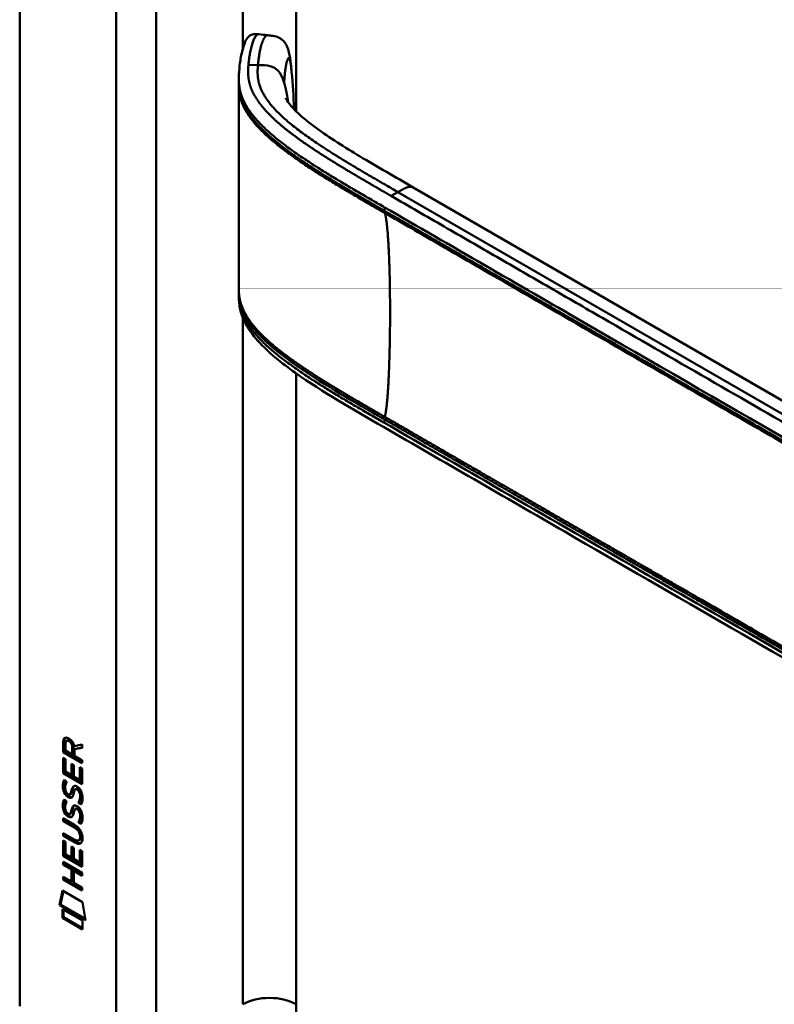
# Model space of a CAD drawing. Header units: millimetres. Extents: x 20 to 833, y 20 to 574.
# Tile 2 of 9: x 201 to 233, y 106 to 148. Entities that reach past the tile are written whole.
import ezdxf

# ---------------------------------------------------------------- set-up
doc = ezdxf.new("R2010")
doc.units = ezdxf.units.MM
doc.header["$LTSCALE"] = 2
doc.layers.add('Sichtbare Kanten(DIN)', color=7, linetype='Continuous', lineweight=50)
doc.layers.add('Sichtbare tangentiale Kanten(DIN)', color=7, linetype='Continuous', lineweight=50)

msp = doc.modelspace()

# ---------------------------------------------------------------- linework, layer by layer
at = {"layer": 'Sichtbare Kanten(DIN)'}
for p, q in [((200.811, 105.853), (200.811, 168.375)), ((210.115, 145.051), (210.115, 145.195)), ((212.491, 141.872), (212.491, 141.872)), ((212.492, 142.105), (212.492, 142.105)), ((249.282, 122.275), (217.514, 140.616)), ((210.115, 136.05), (210.115, 136.189)), ((202.659, 116.638), (202.66, 117.067)), ((202.66, 117.067), (202.702, 117.091)), ((202.702, 116.663), (202.702, 117.091)), ((202.803, 117.121), (202.846, 117.146)), ((202.659, 116.638), (202.702, 116.663)), ((203.468, 116.171), (202.659, 116.638)), ((203.468, 116.22), (202.702, 116.663)), ((202.758, 116.996), (202.758, 116.706)), ((202.758, 116.706), (203.046, 116.539)), ((203.046, 116.539), (203.046, 116.829)), ((203.088, 116.564), (203.089, 116.854)), ((203.13, 116.899), (203.468, 116.962)), ((203.468, 116.82), (203.145, 116.76)), ((203.145, 116.76), (203.188, 116.784)), ((203.145, 116.76), (203.145, 116.482)), ((203.468, 116.836), (203.188, 116.784)), ((203.468, 116.962), (203.468, 116.82)), ((202.659, 115.747), (202.659, 116.401)), ((202.659, 116.401), (202.758, 116.344)), ((202.701, 115.772), (202.701, 116.377)), ((202.758, 116.344), (202.757, 115.813)), ((203.046, 116.539), (203.088, 116.564)), ((203.145, 116.482), (203.468, 116.295)), ((203.468, 116.295), (203.468, 116.171)), ((202.757, 115.813), (203.01, 115.667)), ((203.01, 115.667), (203.011, 116.139)), ((203.011, 116.139), (203.109, 116.082)), ((203.053, 115.691), (203.053, 116.115)), ((203.109, 116.082), (203.109, 115.61)), ((203.369, 115.997), (203.468, 115.94)), ((203.369, 115.46), (203.369, 115.997)), ((203.411, 115.484), (203.411, 115.973)), ((203.468, 115.94), (203.467, 115.28)), ((202.659, 115.747), (202.701, 115.772)), ((203.467, 115.28), (202.659, 115.747)), ((203.467, 115.329), (202.701, 115.772)), ((202.707, 115.466), (202.803, 115.378)), ((203.01, 115.667), (203.053, 115.691)), ((203.109, 115.61), (203.369, 115.46)), ((203.369, 115.46), (203.411, 115.484)), ((202.763, 114.999), (202.765, 114.992)), ((203.179, 115.064), (203.221, 115.089)), ((203.253, 115.052), (203.249, 115.054)), ((203.253, 115.052), (203.295, 115.077)), ((203.295, 115.077), (203.292, 115.079)), ((202.707, 114.635), (202.802, 114.547)), ((202.945, 114.845), (202.987, 114.87)), ((202.947, 114.847), (202.99, 114.872)), ((202.956, 114.856), (202.959, 114.859)), ((202.999, 114.88), (203.002, 114.884)), ((202.762, 114.168), (202.764, 114.161)), ((203.178, 114.233), (203.221, 114.257)), ((203.252, 114.221), (203.249, 114.223)), ((203.252, 114.221), (203.295, 114.245)), ((203.295, 114.245), (203.291, 114.247)), ((203.307, 114.504), (203.349, 114.529)), ((202.657, 113.837), (203.123, 113.568)), ((202.657, 113.714), (202.657, 113.837)), ((202.657, 113.714), (202.7, 113.738)), ((203.129, 113.441), (202.657, 113.714)), ((202.7, 113.738), (202.7, 113.813)), ((203.172, 113.465), (202.7, 113.738)), ((202.944, 114.014), (202.987, 114.039)), ((202.947, 114.016), (202.989, 114.04)), ((202.956, 114.024), (202.959, 114.028)), ((202.998, 114.049), (203.001, 114.053)), ((203.306, 113.673), (203.349, 113.697)), ((202.656, 112.242), (202.657, 112.896)), ((202.657, 113.082), (202.657, 113.205)), ((202.657, 113.205), (203.129, 112.932)), ((202.657, 113.082), (202.699, 113.107)), ((203.122, 112.813), (202.657, 113.082)), ((202.657, 112.896), (202.755, 112.839)), ((202.699, 113.107), (202.699, 113.181)), ((203.165, 112.838), (202.699, 113.107)), ((202.699, 112.266), (202.699, 112.871)), ((203.324, 112.892), (203.366, 112.916)), ((203.378, 113.041), (203.378, 113.044)), ((203.421, 113.065), (203.421, 113.068)), ((202.755, 112.839), (202.755, 112.308)), ((203.008, 112.634), (203.107, 112.577)), ((203.008, 112.161), (203.008, 112.634)), ((203.05, 112.186), (203.051, 112.609)), ((203.107, 112.577), (203.106, 112.104)), ((203.366, 111.954), (203.367, 112.492)), ((203.367, 112.492), (203.465, 112.435)), ((203.409, 111.979), (203.409, 112.467)), ((202.656, 112.242), (202.699, 112.266)), ((203.465, 111.774), (202.656, 112.242)), ((203.465, 111.823), (202.699, 112.266)), ((202.755, 112.308), (203.008, 112.161)), ((203.008, 112.161), (203.05, 112.186)), ((203.106, 112.104), (203.366, 111.954)), ((203.465, 112.435), (203.465, 111.774)), ((202.656, 111.983), (203.464, 111.515)), ((202.656, 111.86), (202.656, 111.983)), ((202.656, 111.86), (202.698, 111.884)), ((203.007, 111.656), (202.656, 111.86)), ((202.698, 111.884), (202.698, 111.958)), ((203.05, 111.681), (202.698, 111.884)), ((203.007, 111.656), (203.05, 111.681)), ((203.007, 111.148), (203.007, 111.656)), ((203.049, 111.172), (203.05, 111.681)), ((203.108, 111.598), (203.15, 111.623)), ((203.464, 111.441), (203.15, 111.623)), ((203.366, 111.954), (203.409, 111.979)), ((202.655, 111.228), (202.655, 111.351)), ((202.655, 111.351), (203.007, 111.148)), ((202.655, 111.228), (202.698, 111.253)), ((203.464, 110.76), (202.655, 111.228)), ((202.698, 111.253), (202.698, 111.327)), ((203.464, 110.809), (202.698, 111.253)), ((203.108, 111.598), (203.108, 111.09)), ((203.464, 111.392), (203.108, 111.598)), ((203.464, 111.515), (203.464, 111.392)), ((203.007, 111.148), (203.049, 111.172)), ((203.108, 111.09), (203.464, 110.884)), ((203.464, 110.884), (203.464, 110.76)), ((202.505, 110.146), (202.635, 110.768)), ((202.547, 110.171), (202.668, 110.749)), ((202.635, 110.768), (203.485, 110.276)), ((202.505, 110.146), (202.547, 110.171)), ((203.612, 109.506), (202.505, 110.146)), ((203.603, 109.56), (202.547, 110.171)), ((202.635, 109.605), (202.635, 109.978)), ((202.635, 109.978), (203.483, 109.488)), ((202.677, 109.63), (202.677, 109.954)), ((203.485, 110.276), (203.612, 109.506)), ((202.635, 109.605), (202.677, 109.63)), ((203.482, 109.115), (202.635, 109.605)), ((203.482, 109.164), (202.677, 109.63)), ((203.483, 109.488), (203.482, 109.115))]:
    msp.add_line(p, q, dxfattribs=at)
for centre, major_axis, ratio, start_param, end_param in [((203.092, 116.551), (-0.285, 0.572), 0.301873, 5.854438, 6.827182), ((203.134, 116.575), (-0.285, 0.572), 0.301873, 5.854438, 6.301654), ((202.698, 116.752), (-0.033, -0.522), 0.855294, 1.909162, 2.739969), ((203.121, 115.808), (0.278, 0.917), 0.281235, 2.669751, 2.730711), ((202.974, 115.137), (0.059, 0.299), 0.72217, 2.211263, 2.671556), ((203.066, 114.609), (0.145, 0.462), 0.615043, 5.609575, 6.130963), ((203.109, 114.634), (0.145, 0.462), 0.615043, 5.609575, 6.130963), ((202.94, 114.873), (0.0248, 0.0325), 0.583914, 4.30859, 4.616668), ((202.982, 114.898), (0.0248, 0.0325), 0.583914, 4.30859, 4.616668), ((203.145, 115.044), (0.304, 0.982), 0.270347, 2.690551, 2.749692), ((202.975, 114.307), (0.062, 0.301), 0.723088, 2.219923, 2.677754), ((203.066, 113.778), (0.145, 0.462), 0.615351, 5.608827, 6.13052), ((203.108, 113.803), (0.145, 0.462), 0.615351, 5.608827, 6.13052), ((202.939, 114.042), (0.0248, 0.0325), 0.583914, 4.30859, 4.616668), ((202.981, 114.066), (0.0248, 0.0325), 0.583914, 4.30859, 4.616668), ((202.042, 112.665), (1.39, 0.562), 0.642557, 6.029314, 6.747778), ((202.043, 114.965), (1.354, -2.201), 0.216413, 5.902022, 6.620361), ((196.75, 123.346), (6.576, -10.453), 0.079405, 6.133619, 6.408552), ((196.793, 123.371), (6.576, -10.453), 0.079405, 6.280171, 6.408552), ((202.086, 114.99), (1.354, -2.201), 0.216413, 5.902022, 6.233391)]:
    msp.add_ellipse(centre, major_axis=major_axis, ratio=ratio, start_param=start_param, end_param=end_param, dxfattribs=at)
for points, knots in [([(210.115, 145.2), (210.115, 145.202), (210.115, 145.204), (210.115, 145.208), (210.115, 145.21), (210.115, 145.215), (210.115, 145.218), (210.115, 145.225), (210.115, 145.229), (210.115, 145.239), (210.115, 145.246), (210.115, 145.265), (210.115, 145.277), (210.116, 145.316), (210.117, 145.341), (210.12, 145.428), (210.123, 145.486), (210.14, 145.699), (210.158, 145.846), (210.213, 146.213), (210.258, 146.421), (210.379, 146.796), (210.441, 146.959), (210.616, 147.081), (210.649, 147.098), (210.719, 147.118), (210.751, 147.123), (210.805, 147.126), (210.824, 147.126), (210.869, 147.125), (210.898, 147.122), (210.94, 147.118), (210.953, 147.117), (210.967, 147.115)], [0, 0, 0, 0, 0.001569, 0.001569, 0.003147, 0.003147, 0.005201, 0.005201, 0.008328, 0.008328, 0.01379, 0.01379, 0.024705, 0.024705, 0.049763, 0.049763, 0.11504, 0.11504, 0.298469, 0.298469, 0.573964, 0.573964, 0.877184, 0.877184, 0.934523, 0.934523, 0.968928, 0.968928, 0.984706, 0.984706, 1.005854, 1.005854, 1.016125, 1.016125, 1.016125, 1.016125]), ([(211.349, 147.074), (211.418, 147.067), (211.49, 147.06), (211.654, 147.033), (211.748, 147.007), (211.87, 146.945), (211.907, 146.922), (211.988, 146.858), (212.03, 146.814), (212.102, 146.717), (212.132, 146.663), (212.194, 146.526), (212.219, 146.441), (212.281, 146.19), (212.304, 146.018), (212.338, 145.734), (212.349, 145.628), (212.359, 145.521)], [0, 0, 0, 0, 0.0534376, 0.0534376, 0.1246135, 0.1246135, 0.1574788, 0.1574788, 0.2050781, 0.2050781, 0.2564778, 0.2564778, 0.333476, 0.333476, 0.4828411, 0.4828411, 0.5674864, 0.5674864, 0.5674864, 0.5674864]), ([(212.108, 144.405), (212.108, 144.405), (212.108, 144.404), (212.112, 144.395), (212.122, 144.374), (212.17, 144.289), (212.229, 144.201), (212.39, 144.004), (212.496, 143.892), (212.841, 143.564), (213.113, 143.347), (213.972, 142.721), (214.612, 142.322), (216.001, 141.488), (216.758, 141.053), (217.514, 140.616)], [1.383881, 1.383881, 1.383881, 1.383881, 1.40702, 1.40702, 1.490707, 1.490707, 1.658973, 1.658973, 1.845829, 1.845829, 2.202824, 2.202824, 2.909708, 2.909708, 3.711729, 3.711729, 3.711729, 3.711729]), ([(210.115, 136.199), (210.115, 136.218), (210.115, 136.238), (210.115, 136.272), (210.115, 136.286), (210.115, 136.3)], [0, 0, 0, 0, 0.01672054, 0.01672054, 0.03004235, 0.03004235, 0.03004235, 0.03004235]), ([(252.24, 109.671), (242.812, 115.114), (233.384, 120.557), (221.39, 127.482), (218.823, 128.963), (214.974, 131.187), (213.675, 131.925), (211.926, 133.163), (211.366, 133.609), (210.689, 134.366), (210.488, 134.645), (210.271, 135.103), (210.213, 135.268), (210.154, 135.529), (210.14, 135.621), (210.125, 135.764), (210.121, 135.813), (210.117, 135.89), (210.116, 135.917), (210.115, 135.96), (210.115, 135.975), (210.115, 135.999), (210.115, 136.007), (210.115, 136.021), (210.115, 136.026), (210.115, 136.034), (210.115, 136.037), (210.115, 136.042), (210.115, 136.043), (210.115, 136.046), (210.115, 136.048), (210.115, 136.049)], [0.000012, 0.000012, 0.000012, 0.000012, 10, 10, 12.721815, 12.721815, 14.083382, 14.083382, 14.788117, 14.788117, 15.165559, 15.165559, 15.364309, 15.364309, 15.466235, 15.466235, 15.51796, 15.51796, 15.544267, 15.544267, 15.557804, 15.557804, 15.564928, 15.564928, 15.568801, 15.568801, 15.570957, 15.570957, 15.572137, 15.572137, 15.573377, 15.573377, 15.573377, 15.573377]), ([(203.378, 113.044), (203.378, 113.059), (203.378, 113.075), (203.373, 113.122), (203.367, 113.154), (203.346, 113.215), (203.333, 113.243), (203.299, 113.297), (203.279, 113.322), (203.217, 113.384), (203.172, 113.416), (203.129, 113.441)], [0, 0, 0, 0, 0.0140042, 0.0140042, 0.0408947, 0.0408947, 0.0643904, 0.0643904, 0.0888755, 0.0888755, 0.1341356, 0.1341356, 0.1341356, 0.1341356]), ([(203.421, 113.068), (203.421, 113.084), (203.42, 113.099), (203.416, 113.146), (203.409, 113.179), (203.388, 113.24), (203.375, 113.267), (203.341, 113.322), (203.321, 113.346), (203.26, 113.409), (203.214, 113.441), (203.172, 113.465)], [0, 0, 0, 0, 0.0140042, 0.0140042, 0.0408947, 0.0408947, 0.0643904, 0.0643904, 0.0888755, 0.0888755, 0.1341356, 0.1341356, 0.1341356, 0.1341356])]:
    msp.add_open_spline(points, degree=3, knots=knots, dxfattribs=at)
for points, degree in [([(210.967, 147.115), (211.093, 147.102), (211.219, 147.088), (211.345, 147.075)], 3), ([(212.359, 145.521), (212.41, 144.991), (212.438, 144.479), (212.458, 143.981)], 3), ([(210.115, 144.95), (210.115, 144.984), (210.115, 145.018), (210.115, 145.051)], 3), ([(210.115, 136.302), (210.118, 139.235), (210.118, 142.172), (210.115, 144.951)], 3), ([(212.458, 143.981), (212.459, 143.965), (212.459, 143.949), (212.46, 143.934)], 3), ([(210.115, 136.3), (210.115, 136.3), (210.115, 136.301), (210.115, 136.301), (210.115, 136.301), (210.115, 136.302)], 5), ([(210.115, 136.049), (210.115, 136.049), (210.115, 136.049), (210.115, 136.05)], 3), ([(202.66, 117.067), (202.664, 117.209), (202.729, 117.322), (202.903, 117.222)], 3), ([(202.702, 117.091), (202.704, 117.16), (202.72, 117.222), (202.756, 117.256)], 3), ([(203.046, 116.829), (203.046, 116.918), (203.022, 117.039), (202.904, 117.107)], 3), ([(203.089, 116.854), (203.089, 116.943), (203.064, 117.063), (202.947, 117.131)], 3), ([(202.65, 115.278), (202.655, 115.321), (202.667, 115.382), (202.687, 115.427)], 3), ([(202.687, 115.427), (202.693, 115.44), (202.707, 115.466), (202.707, 115.466)], 3), ([(202.693, 115.303), (202.698, 115.344), (202.709, 115.403), (202.728, 115.447)], 3), ([(202.803, 115.378), (202.803, 115.378), (202.769, 115.291), (202.759, 115.252)], 3), ([(202.672, 115.004), (202.647, 115.097), (202.638, 115.178), (202.65, 115.278)], 3), ([(202.83, 114.762), (202.767, 114.809), (202.702, 114.894), (202.672, 115.004)], 3), ([(202.715, 115.028), (202.689, 115.121), (202.681, 115.202), (202.693, 115.303)], 3), ([(202.873, 114.786), (202.81, 114.834), (202.745, 114.919), (202.715, 115.028)], 3), ([(202.759, 115.252), (202.741, 115.18), (202.739, 115.108), (202.756, 115.027)], 3), ([(202.959, 114.859), (202.979, 114.884), (202.995, 114.928), (203.01, 114.999)], 3), ([(203.002, 114.884), (203.021, 114.909), (203.037, 114.953), (203.053, 115.024)], 3), ([(203.01, 114.999), (203.034, 115.106), (203.063, 115.158), (203.103, 115.19)], 3), ([(203.053, 115.024), (203.074, 115.12), (203.1, 115.172), (203.134, 115.204)], 3), ([(203.103, 115.19), (203.129, 115.21), (203.166, 115.213), (203.217, 115.191)], 3), ([(203.12, 114.952), (203.118, 114.943), (203.107, 114.895), (203.106, 114.895)], 3), ([(203.173, 115.06), (203.153, 115.043), (203.136, 115.007), (203.12, 114.952)], 3), ([(203.249, 115.054), (203.215, 115.074), (203.194, 115.076), (203.173, 115.06)], 3), ([(203.217, 115.191), (203.298, 115.157), (203.378, 115.078), (203.433, 114.943)], 3), ([(203.292, 115.079), (203.261, 115.097), (203.241, 115.1), (203.221, 115.089)], 3), ([(202.65, 114.447), (202.655, 114.489), (202.666, 114.55), (202.687, 114.595)], 3), ([(202.687, 114.595), (202.692, 114.608), (202.707, 114.635), (202.707, 114.635)], 3), ([(202.692, 114.471), (202.697, 114.513), (202.708, 114.571), (202.727, 114.616)], 3), ([(202.802, 114.547), (202.802, 114.547), (202.768, 114.46), (202.759, 114.42)], 3), ([(202.823, 114.89), (202.864, 114.846), (202.918, 114.827), (202.947, 114.847)], 3), ([(202.874, 114.732), (202.846, 114.749), (202.84, 114.755), (202.83, 114.762)], 3), ([(202.917, 114.757), (202.888, 114.774), (202.882, 114.779), (202.873, 114.786)], 3), ([(203.052, 114.749), (203.019, 114.699), (202.964, 114.679), (202.874, 114.732)], 3), ([(203.035, 114.728), (203.005, 114.721), (202.966, 114.728), (202.917, 114.757)], 3), ([(202.987, 114.87), (202.988, 114.87), (202.989, 114.871), (202.99, 114.872)], 3), ([(203.106, 114.895), (203.091, 114.825), (203.073, 114.782), (203.052, 114.749)], 3), ([(203.307, 114.504), (203.307, 114.504), (203.351, 114.562), (203.367, 114.645)], 3), ([(203.349, 114.529), (203.349, 114.529), (203.393, 114.586), (203.41, 114.67)], 3), ([(203.367, 114.645), (203.387, 114.743), (203.387, 114.833), (203.357, 114.915)], 3), ([(203.41, 114.67), (203.429, 114.767), (203.429, 114.857), (203.399, 114.939)], 3), ([(203.475, 114.613), (203.466, 114.51), (203.422, 114.428), (203.411, 114.416)], 3), ([(203.433, 114.943), (203.464, 114.866), (203.479, 114.786), (203.479, 114.698)], 3), ([(203.479, 114.698), (203.479, 114.67), (203.477, 114.643), (203.475, 114.613)], 3), ([(202.672, 114.172), (202.646, 114.266), (202.638, 114.347), (202.65, 114.447)], 3), ([(202.83, 113.93), (202.767, 113.978), (202.702, 114.063), (202.672, 114.172)], 3), ([(202.714, 114.197), (202.688, 114.29), (202.68, 114.371), (202.692, 114.471)], 3), ([(202.872, 113.955), (202.809, 114.002), (202.744, 114.087), (202.714, 114.197)], 3), ([(202.759, 114.42), (202.74, 114.348), (202.739, 114.276), (202.755, 114.196)], 3), ([(202.959, 114.028), (202.978, 114.053), (202.994, 114.097), (203.01, 114.168)], 3), ([(203.001, 114.053), (203.021, 114.077), (203.037, 114.121), (203.052, 114.192)], 3), ([(203.01, 114.168), (203.034, 114.274), (203.062, 114.327), (203.102, 114.358)], 3), ([(203.052, 114.192), (203.074, 114.289), (203.099, 114.341), (203.134, 114.373)], 3), ([(203.102, 114.358), (203.129, 114.379), (203.165, 114.381), (203.216, 114.36)], 3), ([(203.12, 114.12), (203.117, 114.112), (203.106, 114.064), (203.106, 114.063)], 3), ([(203.172, 114.229), (203.152, 114.211), (203.135, 114.176), (203.12, 114.12)], 3), ([(203.249, 114.223), (203.214, 114.243), (203.193, 114.244), (203.172, 114.229)], 3), ([(203.216, 114.36), (203.298, 114.326), (203.378, 114.247), (203.432, 114.112)], 3), ([(203.291, 114.247), (203.26, 114.265), (203.24, 114.268), (203.221, 114.257)], 3), ([(203.411, 114.416), (203.406, 114.42), (203.307, 114.504), (203.307, 114.504)], 3), ([(203.434, 114.457), (203.403, 114.483), (203.349, 114.529), (203.349, 114.529)], 3), ([(202.822, 114.058), (202.864, 114.015), (202.917, 113.996), (202.947, 114.016)], 3), ([(202.874, 113.901), (202.845, 113.918), (202.839, 113.923), (202.83, 113.93)], 3), ([(202.916, 113.926), (202.888, 113.942), (202.882, 113.948), (202.872, 113.955)], 3), ([(203.051, 113.918), (203.019, 113.868), (202.963, 113.848), (202.874, 113.901)], 3), ([(203.035, 113.897), (203.004, 113.889), (202.965, 113.896), (202.916, 113.926)], 3), ([(202.987, 114.039), (202.987, 114.039), (202.988, 114.04), (202.989, 114.04)], 3), ([(203.106, 114.063), (203.09, 113.994), (203.073, 113.95), (203.051, 113.918)], 3), ([(203.306, 113.673), (203.306, 113.673), (203.35, 113.73), (203.367, 113.814)], 3), ([(203.349, 113.697), (203.349, 113.697), (203.393, 113.755), (203.409, 113.838)], 3), ([(203.433, 113.625), (203.403, 113.651), (203.349, 113.697), (203.349, 113.697)], 3), ([(203.367, 113.814), (203.386, 113.911), (203.386, 114.001), (203.356, 114.083)], 3), ([(203.409, 113.838), (203.429, 113.936), (203.429, 114.026), (203.399, 114.108)], 3), ([(203.474, 113.782), (203.466, 113.679), (203.421, 113.597), (203.411, 113.584)], 3), ([(203.432, 114.112), (203.463, 114.035), (203.479, 113.954), (203.479, 113.866)], 3), ([(203.479, 113.866), (203.479, 113.839), (203.477, 113.812), (203.474, 113.782)], 3), ([(203.411, 113.584), (203.405, 113.589), (203.306, 113.673), (203.306, 113.673)], 3)]:
    msp.add_open_spline(points, degree=degree, dxfattribs=at)
at = {"layer": 'Sichtbare tangentiale Kanten(DIN)'}
for p, q in [((210.286, 167.803), (210.286, 146.503)), ((212.549, 167.803), (212.549, 143.843)), ((204.912, 103.812), (204.912, 165.68)), ((206.609, 165.68), (206.609, 103.812)), ((210.93, 145.811), (210.526, 145.823)), ((212.477, 141.882), (212.477, 141.882)), ((212.49, 142.106), (212.49, 142.106)), ((212.549, 142.065), (212.549, 142.065)), ((212.549, 141.831), (212.549, 141.831)), ((216.873, 140.416), (216.587, 140.251)), ((216.873, 140.416), (251.055, 120.681)), ((216.307, 139.766), (216.307, 139.617)), ((210.286, 135.465), (210.286, 135.465)), ((210.286, 135.212), (210.286, 135.212)), ((210.286, 135.082), (210.286, 105.935)), ((212.549, 133.063), (212.549, 133.063)), ((212.549, 132.722), (212.549, 105.935)), ((216.307, 130.764), (216.307, 130.615)), ((202.904, 117.107), (202.947, 117.131)), ((203.046, 116.829), (203.089, 116.854)), ((202.687, 115.427), (202.726, 115.449)), ((202.65, 115.278), (202.693, 115.303)), ((202.672, 115.004), (202.715, 115.028)), ((203.01, 114.999), (203.053, 115.024)), ((203.103, 115.19), (203.122, 115.201)), ((203.249, 115.054), (203.292, 115.079)), ((202.687, 114.595), (202.725, 114.618)), ((202.83, 114.762), (202.873, 114.786)), ((202.874, 114.732), (202.917, 114.757)), ((202.956, 114.856), (202.999, 114.88)), ((202.959, 114.859), (203.002, 114.884)), ((203.357, 114.915), (203.399, 114.939)), ((203.367, 114.645), (203.41, 114.67)), ((202.65, 114.447), (202.692, 114.471)), ((202.672, 114.172), (202.714, 114.197)), ((203.01, 114.168), (203.052, 114.192)), ((203.102, 114.358), (203.122, 114.369)), ((203.249, 114.223), (203.291, 114.247)), ((202.83, 113.93), (202.872, 113.955)), ((202.874, 113.901), (202.916, 113.926)), ((202.956, 114.024), (202.998, 114.049)), ((202.959, 114.028), (203.001, 114.053)), ((203.356, 114.083), (203.399, 114.108)), ((203.367, 113.814), (203.409, 113.838)), ((203.129, 113.441), (203.172, 113.465)), ((203.378, 113.044), (203.421, 113.068)), ((203.378, 113.041), (203.421, 113.065)), ((203.122, 112.813), (203.165, 112.838))]:
    msp.add_line(p, q, dxfattribs=at)
for points, degree, knots in [([(210.526, 145.823), (210.53, 145.864), (210.534, 145.904), (210.538, 145.944), (210.543, 145.985), (210.548, 146.026), (210.553, 146.066), (210.564, 146.146), (210.576, 146.226), (210.59, 146.304), (210.604, 146.382), (210.619, 146.457), (210.637, 146.529), (210.654, 146.601), (210.673, 146.67), (210.693, 146.733), (210.713, 146.795), (210.735, 146.853), (210.758, 146.903), (210.781, 146.953), (210.806, 146.996), (210.831, 147.03), (210.856, 147.064), (210.882, 147.089), (210.908, 147.103), (210.928, 147.113), (210.947, 147.117), (210.967, 147.115)], 3, [0, 0, 0, 0, 0.0545224, 0.0545224, 0.0545224, 0.1094403, 0.1094403, 0.1094403, 0.2192761, 0.2192761, 0.2192761, 0.3291119, 0.3291119, 0.3291119, 0.4389477, 0.4389477, 0.4389477, 0.5487835, 0.5487835, 0.5487835, 0.6586193, 0.6586193, 0.6586193, 0.7684551, 0.7684551, 0.7684551, 0.8493921, 0.8493921, 0.8493921, 0.8493921]), ([(212.041, 145.056), (212.048, 145.213), (212.072, 145.515), (212.124, 145.883), (212.198, 146.159), (212.269, 146.127), (212.313, 145.925), (212.34, 145.709), (212.355, 145.561), (212.359, 145.521)], 5, [0, 0, 0, 0, 0, 0, 0.1666667, 0.3333333, 0.5, 0.6666667, 0.7253325, 0.7253325, 0.7253325, 0.7253325, 0.7253325, 0.7253325]), ([(216.587, 140.251), (216.586, 140.252), (216.479, 140.314), (216.265, 140.437), (215.945, 140.622), (215.52, 140.868), (214.996, 141.176), (214.477, 141.486), (213.967, 141.799), (213.466, 142.117), (212.979, 142.442), (212.508, 142.776), (212.06, 143.12), (211.644, 143.475), (211.273, 143.84), (210.956, 144.217), (210.711, 144.608), (210.57, 144.966), (210.511, 145.288), (210.506, 145.533), (210.516, 145.698), (210.522, 145.782), (210.526, 145.823)], 5, [0, 0, 0, 0, 0, 0, 0.001502, 0.189898, 0.378295, 0.566691, 0.755088, 0.943484, 1.131881, 1.320277, 1.508674, 1.697071, 1.885467, 2.073864, 2.26226, 2.450657, 2.639053, 2.82745, 2.921648, 3.016242, 3.016242, 3.016242, 3.016242, 3.016242, 3.016242]), ([(212.04, 145.058), (211.896, 145.526), (211.7, 145.706), (211.445, 145.767), (211.294, 145.804), (211.123, 145.805), (210.93, 145.811)], 3, [0.7543035, 0.7543035, 0.7543035, 0.7543035, 0.9087791, 0.9087791, 0.9087791, 1, 1, 1, 1]), ([(210.115, 145.2), (210.115, 145.161), (210.116, 145.121), (210.118, 145.081), (210.125, 144.936), (210.147, 144.792), (210.186, 144.648), (210.226, 144.504), (210.282, 144.362), (210.353, 144.222), (210.424, 144.082), (210.511, 143.944), (210.609, 143.809), (210.707, 143.674), (210.818, 143.541), (210.937, 143.412), (211.056, 143.283), (211.185, 143.156), (211.32, 143.032), (211.455, 142.908), (211.598, 142.786), (211.745, 142.667), (211.893, 142.547), (212.045, 142.43), (212.202, 142.314), (212.358, 142.199), (212.518, 142.086), (212.68, 141.974), (212.842, 141.863), (213.007, 141.753), (213.173, 141.644), (213.34, 141.536), (213.508, 141.428), (213.678, 141.322), (213.848, 141.216), (214.02, 141.111), (214.193, 141.006), (214.365, 140.901), (214.539, 140.797), (214.714, 140.694), (214.889, 140.59), (215.064, 140.487), (215.24, 140.384), (215.417, 140.282), (215.593, 140.179), (215.771, 140.076), (215.949, 139.973), (216.128, 139.87), (216.307, 139.766)], 3, [0.136841, 0.136841, 0.136841, 0.136841, 0.188962, 0.188962, 0.188962, 0.377359, 0.377359, 0.377359, 0.565755, 0.565755, 0.565755, 0.754152, 0.754152, 0.754152, 0.942549, 0.942549, 0.942549, 1.130945, 1.130945, 1.130945, 1.319342, 1.319342, 1.319342, 1.507738, 1.507738, 1.507738, 1.696135, 1.696135, 1.696135, 1.884531, 1.884531, 1.884531, 2.072928, 2.072928, 2.072928, 2.261324, 2.261324, 2.261324, 2.449721, 2.449721, 2.449721, 2.638118, 2.638118, 2.638118, 2.826514, 2.826514, 2.826514, 3.016411, 3.016411, 3.016411, 3.016411]), ([(216.307, 139.617), (216.2, 139.679), (215.987, 139.802), (215.667, 139.987), (215.24, 140.234), (214.71, 140.545), (214.184, 140.859), (213.666, 141.177), (213.158, 141.501), (212.663, 141.831), (212.186, 142.169), (211.732, 142.518), (211.309, 142.88), (210.926, 143.256), (210.596, 143.648), (210.321, 144.081), (210.179, 144.447), (210.126, 144.736), (210.115, 144.938), (210.115, 145.051)], 5, [0, 0, 0, 0, 0, 0, 0.188639, 0.377647, 0.566655, 0.755663, 0.944671, 1.133679, 1.322688, 1.511696, 1.700704, 1.889712, 2.07872, 2.267728, 2.456736, 2.645744, 2.888525, 2.888525, 2.888525, 2.888525, 2.888525, 2.888525]), ([(210.117, 144.951), (210.118, 144.763), (210.138, 144.574), (210.19, 144.39), (210.231, 144.245), (210.288, 144.103), (210.361, 143.964), (210.433, 143.825), (210.519, 143.689), (210.618, 143.556), (210.716, 143.422), (210.826, 143.292), (210.945, 143.164), (211.064, 143.036), (211.192, 142.911), (211.327, 142.788), (211.462, 142.666), (211.603, 142.546), (211.749, 142.428), (211.896, 142.309), (212.047, 142.193), (212.202, 142.079), (212.358, 141.965), (212.517, 141.852), (212.679, 141.741), (212.841, 141.63), (213.006, 141.52), (213.173, 141.411), (213.34, 141.303), (213.51, 141.195), (213.681, 141.088), (213.852, 140.981), (214.025, 140.876), (214.199, 140.77), (214.373, 140.665), (214.548, 140.56), (214.724, 140.456), (214.9, 140.352), (215.076, 140.248), (215.254, 140.145), (215.431, 140.042), (215.609, 139.938), (215.787, 139.836), (215.964, 139.733), (216.142, 139.63), (216.32, 139.527)], 3, [0.127337, 0.127337, 0.127337, 0.127337, 0.368934, 0.368934, 0.368934, 0.557942, 0.557942, 0.557942, 0.74695, 0.74695, 0.74695, 0.935958, 0.935958, 0.935958, 1.124966, 1.124966, 1.124966, 1.313974, 1.313974, 1.313974, 1.502983, 1.502983, 1.502983, 1.691991, 1.691991, 1.691991, 1.880999, 1.880999, 1.880999, 2.070007, 2.070007, 2.070007, 2.259015, 2.259015, 2.259015, 2.448023, 2.448023, 2.448023, 2.637031, 2.637031, 2.637031, 2.826039, 2.826039, 2.826039, 3.014705, 3.014705, 3.014705, 3.014705]), ([(252.466, 119.537), (252.465, 119.537), (252.461, 119.539), (252.458, 119.541), (250.979, 120.395), (249.479, 121.261), (246.485, 122.99), (244.989, 123.853), (242, 125.579), (240.507, 126.441), (237.518, 128.167), (236.023, 129.03), (233.031, 130.757), (231.535, 131.621), (228.545, 133.348), (227.051, 134.21), (224.81, 135.504), (224.064, 135.935), (222.57, 136.797), (221.822, 137.229), (220.326, 138.093), (219.577, 138.525), (218.081, 139.389), (217.333, 139.821), (216.587, 140.251)], 3, [0, 0, 0, 0, 0.003774, 0.003774, 0.003774, 1.589417, 1.589417, 3.175061, 3.175061, 4.760704, 4.760704, 6.346347, 6.346347, 7.93199, 7.93199, 9.517633, 9.517633, 10.310454, 10.310454, 11.103276, 11.103276, 11.896097, 11.896097, 12.687417, 12.687417, 12.687417, 12.687417]), ([(216.307, 139.766), (219.122, 138.14), (221.947, 136.51), (224.76, 134.886), (230.539, 131.55), (236.329, 128.206), (242.11, 124.869), (243.972, 123.794), (245.836, 122.718), (247.702, 121.64), (249.203, 120.774), (250.706, 119.906), (252.186, 119.052)], 3, [23.229983, 23.229983, 23.229983, 23.229983, 26.216835, 26.216835, 26.216835, 32.351591, 32.351591, 32.351591, 34.327983, 34.327983, 34.327983, 35.917386, 35.917386, 35.917386, 35.917386]), ([(252.188, 118.901), (252.186, 118.902), (251.296, 119.416), (249.504, 120.45), (246.802, 122.011), (243.216, 124.081), (238.733, 126.669), (234.245, 129.26), (229.761, 131.849), (225.726, 134.179), (222.137, 136.251), (219.446, 137.805), (217.653, 138.84), (216.755, 139.358), (216.307, 139.617)], 5, [20.643738, 20.643738, 20.643738, 20.643738, 20.643738, 20.643738, 20.647429, 22.23307, 23.81871, 25.404351, 26.989992, 28.575633, 30.161274, 31.746914, 32.539735, 33.332924, 33.332924, 33.332924, 33.332924, 33.332924, 33.332924]), ([(216.32, 139.527), (217.067, 139.096), (217.815, 138.664), (219.31, 137.801), (220.057, 137.37), (222.299, 136.075), (223.795, 135.212), (226.785, 133.485), (228.279, 132.622), (231.269, 130.896), (232.764, 130.033), (235.754, 128.307), (237.25, 127.443), (240.24, 125.717), (241.734, 124.854), (244.723, 123.129), (246.218, 122.266), (249.214, 120.536), (250.717, 119.668), (252.199, 118.812)], 3, [3.014705, 3.014705, 3.014705, 3.014705, 3.807868, 3.807868, 4.600688, 4.600688, 6.186329, 6.186329, 7.77197, 7.77197, 9.357611, 9.357611, 10.943251, 10.943251, 12.528892, 12.528892, 14.114533, 14.114533, 15.703149, 15.703149, 15.703149, 15.703149]), ([(216.32, 130.869), (216.215, 130.929), (216.005, 131.051), (215.689, 131.233), (215.269, 131.476), (214.748, 131.782), (214.23, 132.091), (213.719, 132.403), (213.218, 132.72), (212.73, 133.044), (212.258, 133.375), (211.807, 133.716), (211.385, 134.068), (210.921, 134.508), (210.496, 135.014), (210.241, 135.468), (210.135, 135.859), (210.115, 136.167), (210.115, 136.3)], 5, [33.332646, 33.332646, 33.332646, 33.332646, 33.332646, 33.332646, 33.518349, 33.704249, 33.89015, 34.07605, 34.26195, 34.447851, 34.633751, 34.819651, 35.005551, 35.191452, 35.377352, 35.563252, 35.935053, 36.22227, 36.22227, 36.22227, 36.22227, 36.22227, 36.22227]), ([(216.307, 130.615), (216.306, 130.616), (216.304, 130.617), (216.303, 130.617), (216.125, 130.72), (215.948, 130.823), (215.77, 130.925), (215.593, 131.028), (215.416, 131.13), (215.24, 131.233), (215.064, 131.336), (214.888, 131.439), (214.714, 131.543), (214.539, 131.646), (214.365, 131.75), (214.192, 131.855), (214.02, 131.959), (213.848, 132.065), (213.678, 132.171), (213.508, 132.277), (213.34, 132.384), (213.173, 132.493), (213.006, 132.601), (212.842, 132.711), (212.68, 132.823), (212.517, 132.934), (212.358, 133.048), (212.202, 133.163), (212.045, 133.278), (211.893, 133.396), (211.745, 133.516), (211.598, 133.635), (211.455, 133.757), (211.32, 133.881), (211.184, 134.005), (211.056, 134.132), (210.937, 134.261), (210.817, 134.39), (210.707, 134.522), (210.609, 134.657), (210.51, 134.793), (210.424, 134.931), (210.353, 135.071), (210.282, 135.211), (210.226, 135.353), (210.186, 135.497), (210.147, 135.641), (210.125, 135.785), (210.118, 135.93), (210.116, 135.97), (210.115, 136.009), (210.115, 136.049)], 3, [0, 0, 0, 0, 0.001502, 0.001502, 0.001502, 0.189909, 0.189909, 0.189909, 0.378317, 0.378317, 0.378317, 0.566725, 0.566725, 0.566725, 0.755132, 0.755132, 0.755132, 0.94354, 0.94354, 0.94354, 1.131948, 1.131948, 1.131948, 1.320355, 1.320355, 1.320355, 1.508763, 1.508763, 1.508763, 1.697171, 1.697171, 1.697171, 1.885578, 1.885578, 1.885578, 2.073986, 2.073986, 2.073986, 2.262394, 2.262394, 2.262394, 2.450801, 2.450801, 2.450801, 2.639209, 2.639209, 2.639209, 2.827616, 2.827616, 2.827616, 2.879592, 2.879592, 2.879592, 2.879592]), ([(210.116, 136.2), (210.119, 135.915), (210.171, 135.627), (210.292, 135.351), (210.386, 135.135), (210.516, 134.925), (210.673, 134.722), (210.773, 134.592), (210.885, 134.464), (211.004, 134.339), (211.124, 134.214), (211.252, 134.091), (211.386, 133.971), (211.52, 133.851), (211.66, 133.733), (211.805, 133.617), (211.95, 133.501), (212.099, 133.387), (212.253, 133.275), (213.325, 132.49), (214.556, 131.777), (215.782, 131.068), (215.957, 130.967), (216.132, 130.865), (216.307, 130.764)], 3, [0.135406, 0.135406, 0.135406, 0.135406, 0.50459, 0.50459, 0.50459, 0.793433, 0.793433, 0.793433, 0.979333, 0.979333, 0.979333, 1.165233, 1.165233, 1.165233, 1.351134, 1.351134, 1.351134, 1.537034, 1.537034, 1.537034, 2.838336, 2.838336, 2.838336, 3.024121, 3.024121, 3.024121, 3.024121]), ([(252.201, 110.152), (252.199, 110.154), (251.309, 110.667), (249.517, 111.702), (246.815, 113.262), (243.229, 115.333), (238.746, 117.921), (234.258, 120.512), (229.774, 123.101), (225.739, 125.43), (222.15, 127.503), (219.459, 129.056), (217.665, 130.092), (216.768, 130.609), (216.32, 130.869)], 5, [20.643505, 20.643505, 20.643505, 20.643505, 20.643505, 20.643505, 20.647304, 22.232947, 23.81859, 25.404233, 26.989877, 28.57552, 30.161163, 31.746806, 32.539627, 33.332646, 33.332646, 33.332646, 33.332646, 33.332646, 33.332646]), ([(216.307, 130.764), (216.307, 130.764), (216.756, 130.505), (217.653, 129.987), (219.446, 128.952), (222.137, 127.398), (225.726, 125.326), (229.761, 122.996), (234.245, 120.408), (238.733, 117.817), (243.218, 115.227), (246.803, 113.157), (249.505, 111.597), (251.297, 110.563), (252.186, 110.05)], 5, [0, 0, 0, 0, 0, 0, 0.000115, 0.792936, 1.585758, 3.171401, 4.757044, 6.342687, 7.92833, 9.513973, 11.099617, 12.688168, 12.688168, 12.688168, 12.688168, 12.688168, 12.688168]), ([(252.186, 109.9), (250.689, 110.765), (249.196, 111.626), (247.702, 112.489), (242.229, 115.649), (236.757, 118.808), (231.279, 121.971), (227.601, 124.095), (223.934, 126.212), (220.254, 128.336), (218.939, 129.096), (217.621, 129.856), (216.307, 130.615)], 3, [0, 0, 0, 0, 1.585642, 1.585642, 1.585642, 7.391542, 7.391542, 7.391542, 11.290432, 11.290432, 11.290432, 12.683632, 12.683632, 12.683632, 12.683632]), ([(212.549, 105.935), (212.549, 105.858), (212.549, 105.781), (212.549, 105.704), (212.549, 105.657), (212.55, 105.61), (212.55, 105.563), (212.55, 105.54), (212.55, 105.516), (212.55, 105.493), (212.551, 105.445), (212.551, 105.398), (212.552, 105.351), (212.552, 105.326), (212.553, 105.3), (212.553, 105.275), (212.554, 105.25), (212.554, 105.225), (212.555, 105.2), (212.556, 105.149), (212.558, 105.099), (212.559, 105.046), (212.563, 104.943), (212.568, 104.845), (212.574, 104.742), (212.574, 104.739), (212.574, 104.736), (212.574, 104.734), (212.587, 104.525), (212.606, 104.322), (212.633, 104.114), (212.634, 104.111), (212.634, 104.107), (212.634, 104.104), (212.662, 103.894), (212.699, 103.682), (212.746, 103.466), (212.746, 103.464), (212.746, 103.463), (212.747, 103.461), (212.794, 103.241), (212.854, 103.017), (212.924, 102.794), (212.994, 102.568), (213.077, 102.34), (213.17, 102.115), (213.264, 101.888), (213.369, 101.661), (213.484, 101.44), (213.598, 101.219), (213.724, 100.999), (213.857, 100.787), (213.989, 100.576), (214.13, 100.37), (214.277, 100.172), (214.424, 99.975), (214.579, 99.784), (214.737, 99.604), (214.895, 99.424), (215.059, 99.251), (215.225, 99.089), (215.226, 99.088), (215.227, 99.088), (215.228, 99.087), (215.392, 98.927), (215.56, 98.776), (215.73, 98.634), (215.731, 98.633), (215.733, 98.631), (215.734, 98.63), (215.901, 98.491), (216.069, 98.361), (216.238, 98.238), (216.241, 98.236), (216.244, 98.234), (216.246, 98.232), (216.414, 98.111), (216.58, 97.998), (216.755, 97.885), (216.757, 97.884), (216.759, 97.882), (216.761, 97.881), (216.848, 97.825), (216.931, 97.773), (217.016, 97.721), (217.104, 97.667), (217.191, 97.614), (217.278, 97.563), (217.45, 97.46), (217.621, 97.361), (217.792, 97.263)], 3, [0, 0, 0, 0, 0.070602, 0.070602, 0.070602, 0.113735, 0.113735, 0.113735, 0.135301, 0.135301, 0.135301, 0.178433, 0.178433, 0.178433, 0.201293, 0.201293, 0.201293, 0.224154, 0.224154, 0.224154, 0.269874, 0.269874, 0.269874, 0.359119, 0.359119, 0.359119, 0.361315, 0.361315, 0.361315, 0.541668, 0.541668, 0.541668, 0.544386, 0.544386, 0.544386, 0.726184, 0.726184, 0.726184, 0.727511, 0.727511, 0.727511, 0.9126, 0.9126, 0.9126, 1.099465, 1.099465, 1.099465, 1.287442, 1.287442, 1.287442, 1.475853, 1.475853, 1.475853, 1.663652, 1.663652, 1.663652, 1.851123, 1.851123, 1.851123, 2.038532, 2.038532, 2.038532, 2.039616, 2.039616, 2.039616, 2.224742, 2.224742, 2.224742, 2.226392, 2.226392, 2.226392, 2.408543, 2.408543, 2.408543, 2.411353, 2.411353, 2.411353, 2.591416, 2.591416, 2.591416, 2.593579, 2.593579, 2.593579, 2.682838, 2.682838, 2.682838, 2.774621, 2.774621, 2.774621, 2.956127, 2.956127, 2.956127, 2.956127])]:
    msp.add_open_spline(points, degree=degree, knots=knots, dxfattribs=at)
for points, degree in [([(211.349, 147.074), (211.247, 147.084), (211.138, 146.947), (211.039, 146.661), (210.971, 146.256), (210.93, 145.811)], 5), ([(210.93, 145.811), (210.86, 145.066), (210.858, 144.158), (212.382, 143.009), (214.426, 141.829), (216.873, 140.416)], 5), ([(212.209, 144.235), (212.189, 144.377), (212.168, 144.511), (212.145, 144.636), (212.121, 144.754), (212.096, 144.863), (212.069, 144.964), (212.04, 145.056)], 7), ([(212.457, 143.981), (212.457, 143.965), (212.458, 143.95), (212.458, 143.934)], 3), ([(216.873, 140.416), (216.989, 140.483), (217.096, 140.545), (217.195, 140.6), (217.286, 140.642), (217.369, 140.663), (217.445, 140.656), (217.514, 140.616)], 7), ([(216.32, 130.869), (216.494, 131.671), (216.581, 133.968), (216.581, 136.73), (216.494, 138.926), (216.32, 139.527)], 5), ([(212.549, 105.935), (211.924, 106.296), (210.911, 106.296), (210.286, 105.935)], 3)]:
    msp.add_open_spline(points, degree=degree, dxfattribs=at)

doc.saveas('drawing.dxf')
